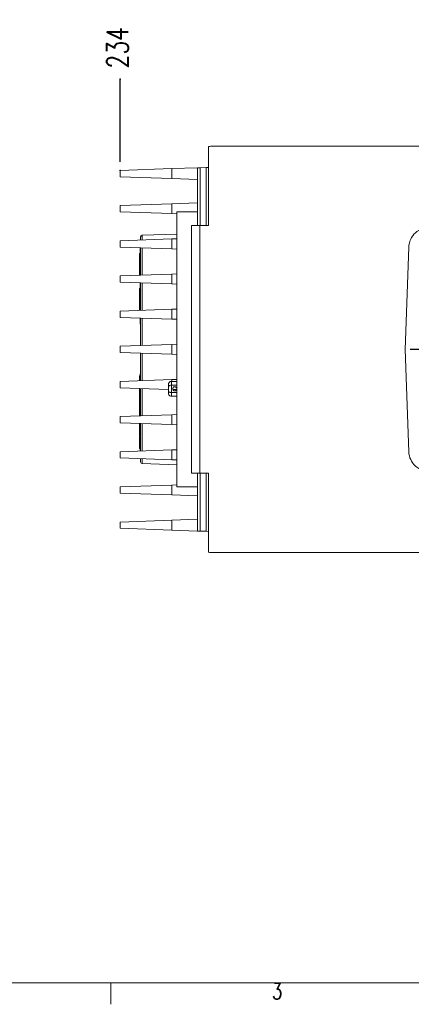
# Model space of a CAD drawing. Extents: x 13 to 426, y 7 to 274.
# Tile 15 of 17: x 252 to 310, y 7 to 152. Entities that reach past the tile are written whole.
import ezdxf

# ---------------------------------------------------------------- set-up
doc = ezdxf.new("R2010")
doc.units = 0
doc.header["$MEASUREMENT"] = 0
doc.header["$PDSIZE"] = -1
doc.styles.add('SLDTEXTSTYLE0', font='SIMPLEX', dxfattribs={"width": 0.75})
doc.dimstyles.new('SLDDIMSTYLE4', dxfattribs={"dimtxt": 4.233333, "dimasz": 3.9624, "dimexe": 3.175, "dimexo": 0.0625, "dimgap": 1.058333, "dimtad": 0, "dimtih": 1, "dimtoh": 1, "dimdec": 0, "dimlfac": 3.333333, "dimzin": 12, "dimdsep": 46, "dimtxsty": 'Standard', "dimblk1": 'NONE', "dimblk2": 'NONE', "dimsah": 1, "dimcen": 0.09, "dimclrd": 7, "dimclre": 7, "dimclrt": 7, "dimadec": 0, "dimazin": 0, "dimtfac": 1, "dimtdec": 4, "dimtofl": 0, "dimtmove": 0, "dimatfit": 3, "dimfxl": 1, "dimtolj": 1, "dimtzin": 12, "dimarcsym": 0})

# ---------------------------------------------------------------- blocks, each defined once
blk = doc.blocks.new('*D39')
at = {"color": 7}
blk.add_line((267.29, 131.25), (267.29, 143.46), dxfattribs=at)
for p in [(267.29, 143.46), (267.29, 129.98)]:
    blk.add_point(p, dxfattribs=at)
at = {"color": 7, "insert": (268.49, 145.05), "char_height": 3.175, "attachment_point": 7, "rotation": 90, "style": 'SLDTEXTSTYLE0'}
blk.add_mtext('234', dxfattribs=at)
blk = doc.blocks.new('_NONE')
blk = doc.blocks.new('SW_CENTERMARK19')
at = {"color": 7, "linetype": 'Continuous'}
for p, q in [((337.46, 107.15), (337.46, 130.83)), ((337.46, 103.55), (337.46, 105.35)), ((333.86, 103.55), (310.17, 103.55)), ((337.46, 103.55), (335.66, 103.55)), ((337.46, 103.55), (337.46, 101.75)), ((337.46, 103.55), (339.26, 103.55)), ((341.06, 103.55), (364.75, 103.55)), ((337.46, 99.95), (337.46, 76.26))]:
    blk.add_line(p, q, dxfattribs=at)

msp = doc.modelspace()

# ---------------------------------------------------------------- linework, layer by layer
at = {"color": 7, "linetype": 'Continuous', "lineweight": 15}
for p, q in [((280.36, 121.85), (280.36, 133.5)), ((361.66, 133.55), (280.63, 133.55)), ((267.29, 129.98), (274.91, 130.25)), ((267.29, 129.05), (267.29, 129.98)), ((274.91, 130.25), (278.72, 130.38)), ((274.91, 130.25), (274.91, 128.79)), ((278.72, 130.38), (279.1, 130.39)), ((278.72, 130.38), (278.72, 121.85)), ((279.98, 130.42), (279.1, 130.39)), ((279.1, 121.85), (279.1, 130.39)), ((279.98, 130.42), (280.36, 130.44)), ((279.98, 130.42), (279.98, 121.85)), ((274.91, 128.79), (267.29, 129.05)), ((274.91, 128.79), (278.72, 128.65)), ((274.91, 125.06), (278.72, 125.19)), ((267.29, 124.79), (274.91, 125.06)), ((267.29, 123.86), (267.29, 124.79)), ((274.91, 123.6), (267.29, 123.86)), ((274.91, 125.06), (274.91, 123.6)), ((275.67, 123.86), (278.72, 123.86)), ((275.67, 83.23), (275.67, 123.86)), ((274.91, 123.6), (275.67, 123.57)), ((277.85, 85.25), (277.85, 121.85)), ((277.85, 121.85), (279.05, 121.85)), ((279.05, 121.85), (279.05, 85.25)), ((280.36, 121.85), (279.05, 121.85)), ((267.29, 119.59), (274.91, 119.86)), ((267.29, 118.67), (267.29, 119.59)), ((270.31, 119.7), (270.31, 120.18)), ((270.53, 120.4), (275.67, 120.58)), ((270.53, 120.4), (270.53, 119.71)), ((274.91, 119.86), (275.67, 119.89)), ((274.91, 119.86), (274.91, 118.4)), ((274.91, 118.4), (267.29, 118.67)), ((270.23, 118.27), (270.23, 118.56)), ((270.23, 118.27), (270.31, 118.27)), ((270.23, 114.5), (270.23, 118.27)), ((270.31, 118.52), (270.31, 118.56)), ((270.31, 118.27), (270.31, 118.52)), ((270.31, 114.51), (270.31, 118.27)), ((270.53, 118.55), (270.53, 114.51)), ((274.91, 118.4), (275.67, 118.37)), ((309.42, 103.55), (309.95, 118.66)), ((270.23, 117.71), (270.16, 117.71)), ((270.16, 117.63), (270.16, 117.71)), ((270.16, 117.63), (270.23, 117.63)), ((270.16, 117.12), (270.16, 117.63)), ((270.16, 117.1), (270.23, 117.1)), ((270.16, 117.1), (270.16, 116.83)), ((270.16, 116.83), (270.16, 116.58)), ((270.16, 116.83), (270.23, 116.83)), ((270.16, 116.58), (270.23, 116.58)), ((270.16, 116.58), (270.16, 116.5)), ((270.16, 116.5), (270.23, 116.5)), ((270.16, 116.23), (270.16, 116.49)), ((270.23, 116.23), (270.16, 116.23)), ((270.16, 116.02), (270.16, 116.23)), ((270.16, 116.02), (270.23, 116.02)), ((270.16, 115.98), (270.16, 116.02)), ((270.16, 115.95), (270.16, 115.74)), ((270.16, 115.95), (270.23, 115.95)), ((270.16, 115.74), (270.23, 115.74)), ((270.16, 115.74), (270.16, 115.55)), ((270.16, 115.55), (270.23, 115.55)), ((270.16, 115.5), (270.16, 115.53)), ((270.16, 115.49), (270.23, 115.49)), ((270.16, 115.49), (270.16, 115.45)), ((270.16, 115.45), (270.16, 115.28)), ((270.16, 115.45), (270.23, 115.45)), ((270.16, 115.28), (270.23, 115.28)), ((270.16, 115.28), (270.16, 115.08)), ((270.16, 115.08), (270.23, 115.08)), ((270.16, 114.5), (270.16, 115.06)), ((267.29, 114.4), (274.91, 114.67)), ((267.29, 113.47), (267.29, 114.4)), ((274.91, 113.21), (267.29, 113.47)), ((274.91, 114.67), (275.67, 114.69)), ((274.91, 114.67), (274.91, 113.21)), ((270.23, 112.53), (270.16, 112.53)), ((270.16, 112.45), (270.16, 112.53)), ((270.16, 112.45), (270.23, 112.45)), ((270.16, 111.76), (270.16, 112.45)), ((270.23, 109.31), (270.23, 113.37)), ((270.31, 109.31), (270.31, 113.37)), ((270.53, 113.36), (270.53, 109.32)), ((274.91, 113.21), (275.67, 113.18)), ((270.16, 111.76), (270.23, 111.76)), ((270.16, 111.76), (270.16, 111.5)), ((270.16, 111.5), (270.16, 111.49)), ((270.16, 111.5), (270.23, 111.5)), ((270.16, 111.49), (270.16, 111.23)), ((270.16, 111.49), (270.23, 111.49)), ((270.16, 111.23), (270.23, 111.23)), ((270.16, 110.95), (270.16, 111.23)), ((270.16, 110.93), (270.23, 110.93)), ((270.16, 110.93), (270.16, 110.72)), ((270.16, 110.72), (270.16, 110.53)), ((270.16, 110.72), (270.23, 110.72)), ((267.29, 109.21), (274.91, 109.47)), ((267.29, 108.28), (267.29, 109.21)), ((270.16, 110.53), (270.23, 110.53)), ((270.16, 110.47), (270.16, 110.51)), ((270.16, 110.47), (270.23, 110.47)), ((270.16, 110.47), (270.16, 110.15)), ((270.16, 110.15), (270.23, 110.15)), ((270.16, 110.15), (270.16, 110.1)), ((270.16, 110.1), (270.23, 110.1)), ((270.16, 110.1), (270.23, 110.1)), ((270.16, 110.1), (270.16, 110.1)), ((270.16, 110.03), (270.16, 110.1)), ((270.16, 110), (270.16, 109.79)), ((270.16, 110), (270.23, 110)), ((270.16, 109.79), (270.23, 109.79)), ((270.16, 109.79), (270.16, 109.59)), ((270.16, 109.59), (270.23, 109.59)), ((270.16, 109.31), (270.16, 109.57)), ((274.91, 109.47), (275.67, 109.5)), ((274.91, 109.47), (274.91, 108.01)), ((274.91, 108.01), (267.29, 108.28)), ((270.23, 107.75), (270.23, 108.17)), ((270.23, 107.75), (270.31, 107.75)), ((270.23, 107.29), (270.23, 107.75)), ((270.31, 107.75), (270.31, 108.17)), ((270.31, 107.5), (270.31, 107.75)), ((270.53, 108.16), (270.53, 104.12)), ((274.91, 108.01), (275.67, 107.99)), ((270.23, 107.29), (270.31, 107.29)), ((270.31, 104.12), (270.31, 107.5)), ((267.29, 104.01), (274.91, 104.28)), ((267.29, 103.08), (267.29, 104.01)), ((274.91, 104.28), (275.67, 104.3)), ((274.91, 104.28), (274.91, 102.82)), ((309.95, 88.43), (309.42, 103.55)), ((274.91, 102.82), (267.29, 103.08)), ((270.31, 99.74), (270.31, 102.98)), ((270.53, 102.97), (270.53, 98.93)), ((274.91, 102.82), (275.67, 102.79)), ((267.29, 98.82), (274.91, 99.08)), ((270.16, 99.62), (270.23, 99.62)), ((270.16, 99.62), (270.16, 99.55)), ((270.16, 99.55), (270.23, 99.55)), ((270.16, 99.55), (270.16, 99.33)), ((270.16, 99.33), (270.23, 99.33)), ((270.16, 99.33), (270.16, 99.29)), ((270.16, 99.29), (270.23, 99.29)), ((270.16, 99.29), (270.16, 99.24)), ((270.16, 99.24), (270.23, 99.24)), ((270.16, 99.13), (270.16, 98.92)), ((270.16, 99.13), (270.23, 99.13)), ((270.23, 99.94), (270.31, 99.94)), ((270.23, 99.48), (270.23, 99.94)), ((270.23, 99.48), (270.31, 99.48)), ((270.23, 98.92), (270.23, 99.48)), ((270.31, 99.48), (270.31, 99.74)), ((270.31, 98.92), (270.31, 99.48)), ((274.91, 99.08), (275.67, 99.11)), ((274.91, 99.08), (274.91, 98.82)), ((267.29, 97.89), (267.29, 98.82)), ((274.41, 97.64), (267.29, 97.89)), ((270.16, 97.8), (270.16, 97.55)), ((270.16, 97.55), (270.23, 97.55)), ((270.16, 97.55), (270.16, 97.29)), ((270.23, 93.72), (270.23, 97.79)), ((270.31, 93.73), (270.31, 97.78)), ((270.53, 97.78), (270.53, 93.73)), ((274.41, 98), (274.41, 98.29)), ((274.41, 97.43), (274.41, 98)), ((274.87, 98.82), (274.87, 98.27)), ((275.67, 98.82), (274.87, 98.82)), ((274.87, 98.27), (274.87, 97.17)), ((275.67, 98.27), (274.87, 98.27)), ((275.07, 97.62), (275.64, 97.6)), ((270.16, 97.29), (270.23, 97.29)), ((270.16, 97.29), (270.16, 97.22)), ((270.16, 97.22), (270.23, 97.22)), ((270.16, 97.19), (270.23, 97.19)), ((270.16, 97.19), (270.16, 97.11)), ((270.16, 97.09), (270.16, 97.08)), ((270.16, 97.09), (270.23, 97.09)), ((270.16, 97.08), (270.23, 97.08)), ((270.16, 97.08), (270.16, 96.69)), ((270.16, 96.69), (270.16, 96.64)), ((270.16, 96.69), (270.23, 96.69)), ((270.16, 96.64), (270.23, 96.64)), ((270.16, 96.64), (270.16, 96.61)), ((270.16, 96.61), (270.23, 96.61)), ((270.16, 96.51), (270.16, 96.61)), ((270.16, 96.51), (270.23, 96.51)), ((270.16, 96.51), (270.16, 96.48)), ((270.16, 96.48), (270.23, 96.48)), ((270.16, 96.48), (270.16, 96.43)), ((270.16, 96.43), (270.23, 96.43)), ((270.16, 96.43), (270.16, 96.38)), ((270.16, 96.38), (270.16, 96.32)), ((270.16, 96.38), (270.23, 96.38)), ((270.16, 96.32), (270.23, 96.32)), ((270.16, 96.32), (270.16, 96.28)), ((270.16, 96.28), (270.23, 96.28)), ((270.16, 96.28), (270.16, 96.27)), ((270.16, 96.27), (270.23, 96.27)), ((270.16, 96.27), (270.16, 95.87)), ((274.41, 97.14), (274.41, 97.43)), ((274.87, 97.17), (274.87, 96.62)), ((275.67, 97.17), (274.87, 97.17)), ((275.67, 96.62), (274.87, 96.62)), ((270.16, 95.87), (270.16, 95.82)), ((270.16, 95.87), (270.23, 95.87)), ((270.16, 95.82), (270.23, 95.82)), ((270.16, 95.82), (270.16, 95.8)), ((270.16, 95.8), (270.16, 95.74)), ((270.16, 95.74), (270.23, 95.74)), ((270.16, 95.74), (270.16, 95.73)), ((270.16, 95.73), (270.23, 95.73)), ((270.16, 95.71), (270.23, 95.71)), ((270.16, 95.71), (270.16, 95.38)), ((270.16, 95.38), (270.23, 95.38)), ((270.16, 95.37), (270.16, 95.34)), ((270.16, 95.34), (270.23, 95.34)), ((270.16, 95.34), (270.16, 95.29)), ((270.16, 95.29), (270.16, 95.24)), ((270.16, 95.29), (270.23, 95.29)), ((270.16, 95.26), (270.23, 95.26)), ((270.16, 95.26), (270.16, 95.14)), ((270.16, 95.15), (270.16, 95.1)), ((270.16, 95.14), (270.23, 95.14)), ((270.16, 95.14), (270.16, 94.99)), ((270.16, 94.99), (270.23, 94.99)), ((270.16, 94.99), (270.16, 94.94)), ((270.16, 94.94), (270.23, 94.94)), ((270.16, 94.94), (270.16, 94.89)), ((270.16, 94.89), (270.23, 94.89)), ((270.16, 94.89), (270.16, 94.68)), ((270.16, 94.77), (270.23, 94.77)), ((270.16, 94.77), (270.16, 94.46)), ((267.29, 93.62), (274.91, 93.89)), ((267.29, 92.69), (267.29, 93.62)), ((270.16, 94.46), (270.16, 94.14)), ((270.16, 94.46), (270.23, 94.46)), ((270.16, 94.14), (270.23, 94.14)), ((270.16, 94.13), (270.23, 94.13)), ((270.16, 94.1), (270.23, 94.1)), ((270.16, 94.1), (270.16, 93.97)), ((270.16, 93.97), (270.16, 93.92)), ((270.16, 93.97), (270.23, 93.97)), ((270.16, 93.92), (270.23, 93.92)), ((270.16, 93.92), (270.16, 93.84)), ((270.16, 93.84), (270.16, 93.72)), ((270.16, 93.84), (270.23, 93.84)), ((274.91, 93.89), (275.67, 93.91)), ((274.91, 93.89), (274.91, 92.43)), ((274.91, 92.43), (267.29, 92.69)), ((270.16, 92.56), (270.23, 92.56)), ((270.16, 92.56), (270.16, 92.25)), ((270.16, 92.25), (270.23, 92.25)), ((270.16, 92.2), (270.16, 92.19)), ((270.16, 92.19), (270.16, 92.17)), ((270.16, 92.19), (270.23, 92.19)), ((270.16, 92.17), (270.23, 92.17)), ((270.16, 92.17), (270.16, 91.94)), ((270.16, 91.94), (270.16, 91.88)), ((270.16, 91.94), (270.23, 91.94)), ((270.16, 91.88), (270.23, 91.88)), ((270.16, 91.88), (270.16, 91.78)), ((270.16, 91.78), (270.16, 91.44)), ((270.16, 91.78), (270.23, 91.78)), ((270.23, 88.96), (270.23, 92.59)), ((270.31, 88.96), (270.31, 92.59)), ((270.53, 92.58), (270.53, 88.54)), ((274.91, 92.43), (275.67, 92.4)), ((270.16, 91.44), (270.23, 91.44)), ((270.16, 91.4), (270.16, 91.39)), ((270.16, 91.4), (270.23, 91.4)), ((270.16, 91.4), (270.16, 91.35)), ((270.16, 91.32), (270.23, 91.32)), ((270.16, 91.32), (270.16, 91.13)), ((270.16, 91.13), (270.23, 91.13)), ((270.16, 91.13), (270.16, 90.97)), ((270.16, 90.97), (270.23, 90.97)), ((270.16, 90.95), (270.16, 90.78)), ((270.16, 90.78), (270.23, 90.78)), ((270.16, 90.71), (270.16, 90.73)), ((270.16, 90.69), (270.16, 90.43)), ((270.16, 90.69), (270.23, 90.69)), ((270.16, 90.43), (270.16, 90.18)), ((270.16, 90.43), (270.23, 90.43)), ((270.16, 90.18), (270.23, 90.18)), ((270.16, 90.18), (270.16, 90.11)), ((270.16, 90.14), (270.16, 90.03)), ((270.16, 90.11), (270.23, 90.11)), ((270.16, 90.02), (270.16, 89.85)), ((270.16, 90.02), (270.23, 90.02)), ((270.16, 89.85), (270.16, 89.66)), ((270.16, 89.85), (270.23, 89.85)), ((270.16, 89.81), (270.16, 89.79)), ((270.16, 89.7), (270.16, 89.64)), ((270.16, 89.66), (270.23, 89.66)), ((270.16, 89.64), (270.23, 89.64)), ((270.16, 89.57), (270.23, 89.57)), ((270.16, 89.57), (270.16, 89.52)), ((270.16, 89.52), (270.23, 89.52)), ((270.16, 89.52), (270.16, 89.45)), ((270.16, 89.45), (270.23, 89.45)), ((270.16, 89.45), (270.16, 89.24)), ((270.16, 89.4), (270.16, 89.09)), ((270.16, 89.4), (270.23, 89.4)), ((270.16, 89.09), (270.23, 89.09)), ((270.16, 89.09), (270.16, 88.91)), ((270.16, 88.91), (270.23, 88.91)), ((270.23, 88.96), (270.31, 88.96)), ((270.23, 88.53), (270.23, 88.96)), ((270.31, 88.7), (270.31, 88.96)), ((267.29, 88.43), (274.91, 88.69)), ((267.29, 87.5), (267.29, 88.43)), ((274.91, 87.23), (267.29, 87.5)), ((270.31, 88.53), (270.31, 88.7)), ((270.31, 86.91), (270.31, 87.39)), ((270.53, 87.39), (270.53, 86.69)), ((274.91, 88.69), (275.67, 88.72)), ((274.91, 88.69), (274.91, 87.23)), ((270.53, 86.69), (275.67, 86.51)), ((274.91, 87.23), (275.67, 87.21)), ((279.05, 85.25), (277.85, 85.25)), ((278.72, 85.25), (278.72, 76.71)), ((279.05, 85.25), (280.36, 85.25)), ((279.1, 76.7), (279.1, 85.25)), ((279.98, 85.25), (279.98, 76.67)), ((280.36, 73.59), (280.36, 85.25)), ((267.29, 83.23), (274.91, 83.5)), ((267.29, 82.3), (267.29, 83.23)), ((274.91, 83.5), (275.67, 83.53)), ((274.91, 83.5), (274.91, 82.04)), ((275.67, 83.23), (278.72, 83.23)), ((274.91, 82.04), (267.29, 82.3)), ((274.91, 82.04), (278.72, 81.91)), ((267.29, 78.04), (274.91, 78.3)), ((267.29, 77.11), (267.29, 78.04)), ((274.91, 76.84), (267.29, 77.11)), ((274.91, 78.3), (278.72, 78.44)), ((274.91, 78.3), (274.91, 76.84)), ((274.91, 76.84), (278.72, 76.71)), ((279.1, 76.7), (278.72, 76.71)), ((279.1, 76.7), (279.98, 76.67)), ((280.36, 76.65), (279.98, 76.67)), ((280.63, 73.55), (361.66, 73.55))]:
    msp.add_line(p, q, dxfattribs=at)
at = {"color": 7, "linetype": 'Continuous', "lineweight": 0}
for p, q in [((415.96, 9.96), (15.91, 9.96)), ((265.93, 9.96), (265.93, 6.78))]:
    msp.add_line(p, q, dxfattribs=at)
at = {"color": 7, "linetype": 'Continuous', "lineweight": 15, "flags": 128}
for points in [[(274.87, 98.82), (274.78, 98.81), (274.69, 98.78), (274.62, 98.73), (274.55, 98.66), (274.49, 98.58), (274.45, 98.49), (274.42, 98.39), (274.41, 98.29)], [(274.41, 98), (274.42, 98.05), (274.44, 98.09), (274.47, 98.13), (274.52, 98.17), (274.58, 98.2), (274.64, 98.23), (274.71, 98.25), (274.79, 98.26), (274.87, 98.27)], [(274.41, 97.43), (274.42, 97.38), (274.45, 97.33), (274.49, 97.28), (274.55, 97.24), (274.62, 97.21), (274.69, 97.19), (274.78, 97.17), (274.87, 97.17)], [(274.41, 97.14), (274.42, 97.04), (274.45, 96.94), (274.49, 96.85), (274.55, 96.77), (274.62, 96.7), (274.69, 96.66), (274.78, 96.63), (274.87, 96.62)]]:
    msp.add_lwpolyline(points, dxfattribs=at)
at = {"color": 7, "linetype": 'Continuous', "lineweight": 15}
msp.add_circle((275.36, 97.72), 0.305, dxfattribs=at)
for centre, radius, start, end in [((280.63, 132.65), 0.9, 90, 107.3989), ((312.95, 118.56), 3, 86.7716, 178), ((270.54, 120.18), 0.229, 92, 180), ((312.95, 88.53), 3, 182, 273.2284), ((270.54, 86.91), 0.229, 180, 268), ((280.63, 74.45), 0.9, 252.6011, 270)]:
    msp.add_arc(centre, radius, start, end, dxfattribs=at)

# ---------------------------------------------------------------- block references
msp.add_blockref('SW_CENTERMARK19', (0, 0))

# ---------------------------------------------------------------- texts
at = {"color": 7, "insert": (289.72, 9.91), "char_height": 2.38, "attachment_point": 1, "style": 'SLDTEXTSTYLE0'}
msp.add_mtext('3', dxfattribs=at)

# ---------------------------------------------------------------- dimensions: what is measured, and where the dimension line sits
dim = msp.add_ordinate_dim(feature_location=(267.29, 129.98), offset=(0, 13.48), dtype=1, origin=(337.46, 103.55), dimstyle='SLDDIMSTYLE4')
dim.commit()
dim.dimension.update_dxf_attribs({"geometry": '*D39', "text_midpoint": (267.29, 143.46)})

doc.saveas('drawing.dxf')
